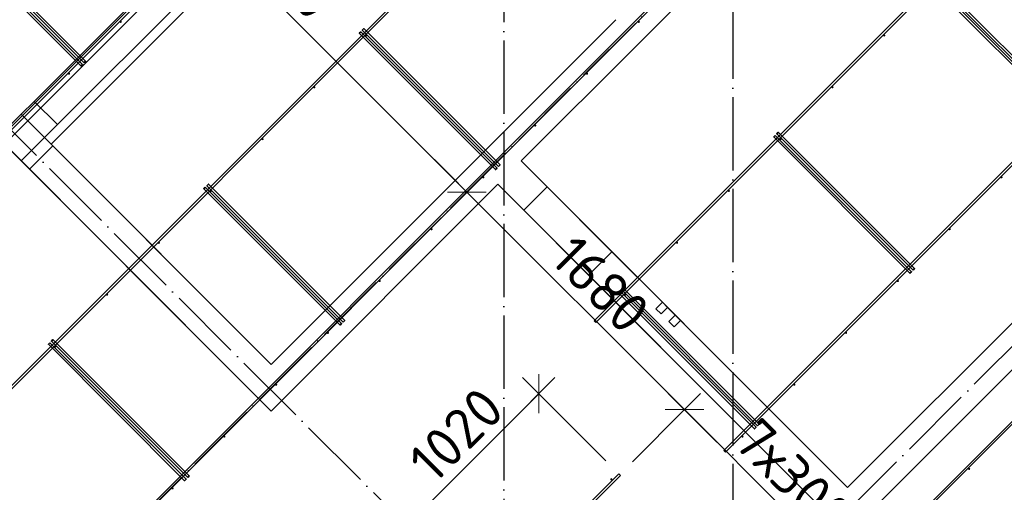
# Model space of a CAD drawing. Header units: millimetres. Extents: x -3483 to 105345, y -283423 to 72284.
# Tile 109 of 165: x 91257 to 96632, y 11119 to 13698. Entities that reach past the tile are written whole.
import ezdxf

# ---------------------------------------------------------------- set-up
doc = ezdxf.new("R2010")
doc.units = ezdxf.units.MM
doc.header["$PDMODE"] = 65
for name, pattern in [('______11', [500, 400, -50, 0, -50]), ('______2', [270, 200, -70]), ('______5', [1100, 800, -100, 100, -100])]:
    doc.linetypes.add(name, pattern=pattern)
for name, color, linetype, lineweight in [('Арм.стержн. Доп. арматура', 180, 'Continuous', 35), ('Размерная линия_ общее', 7, 'Continuous', 13), ('Стена_ общее', 7, 'Continuous', 35)]:
    doc.layers.add(name, color=color, linetype=linetype, lineweight=lineweight)
doc.layers.add('Арм.стержн. Фиксатор', color=7, linetype='Continuous', lineweight=35, true_color=0x501e0f)
doc.layers.add('Осевая линия_ общее', color=7, linetype='______5', lineweight=13, true_color=0xa0a0a0)
doc.styles.add('ISOCPEUR', font='ISOCPEUR')
doc.dimstyles.new('DIMSTYLE_4', dxfattribs={"dimtxt": 220, "dimasz": 250, "dimexe": 0, "dimexo": 0, "dimgap": 110, "dimtad": 2, "dimdec": 0, "dimrnd": 5, "dimzin": 12, "dimdsep": 46, "dimtxsty": 'ISOCPEUR', "dimblk1": 'ALL_ML_STRICH', "dimblk2": 'ALL_ML_STRICH', "dimsah": 1, "dimcen": 0, "dimclrd": 7, "dimclre": 256, "dimclrt": 7, "dimadec": 0, "dimazin": 0, "dimtfac": 1, "dimtdec": 0, "dimtix": 1, "dimtmove": 2, "dimatfit": 3, "dimfxl": 0, "dimtzin": 0, "dimlwd": 0, "dimlwe": -3, "dimarcsym": 0})

# ---------------------------------------------------------------- blocks, each defined once
blk = doc.blocks.new('ALL_ML_STRICH')
at = {"color": 0, "linetype": 'ByBlock', "lineweight": -2}
for p, q in [((0, -0.5), (0, 0.5)), ((-0.3, -0.3), (0.3, 0.3)), ((-1, 0), (0.5, 0))]:
    blk.add_line(p, q, dxfattribs=at)
blk = doc.blocks.new('*D646')
at = {"layer": 'DEFPOINTS', "color": 7, "linetype": 'Continuous', "lineweight": 13, "transparency": 33554687}
for p in [(91469, 14984), (91116.4, 14631.1), (93635.5, 12695.4)]:
    blk.add_point(p, dxfattribs=at)
at = {"layer": 'Размерная линия_ общее', "color": 253, "linetype": 'Continuous', "lineweight": -2, "true_color": 0xa0a0a0, "transparency": 33554687}
for p, q in [((91187, 14701.8), (91469, 14984)), ((93697.4, 12757.4), (93697.4, 12757.4))]:
    blk.add_line(p, q, dxfattribs=at)
at = {"layer": 'Размерная линия_ общее', "color": 7, "linetype": 'Continuous', "lineweight": -2, "transparency": 33554687}
blk.add_line((91469, 14984), (93697.4, 12757.4), dxfattribs=at)
at = {"layer": 'Размерная линия_ общее', "color": 7, "linetype": 'Continuous', "lineweight": 13, "transparency": 33554687, "xscale": 250, "yscale": 250, "zscale": 250}
for p, rotation in [((91469, 14984), 135.0228616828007), ((93697.4, 12757.4), 315.0228616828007)]:
    blk.add_blockref('ALL_ML_STRICH', p, dxfattribs=dict(at, rotation=rotation))
at = {"layer": 'Размерная линия_ общее', "color": 7, "linetype": 'Continuous', "lineweight": 13, "transparency": 33554687, "insert": (92719.7, 13960.6), "char_height": 220, "width": 880, "attachment_point": 5, "rotation": 315.0229, "style": 'ISOCPEUR'}
blk.add_mtext('\\A1;{3150}', dxfattribs=at)
blk = doc.blocks.new('*D647')
at = {"layer": 'DEFPOINTS', "color": 7, "linetype": 'Continuous', "lineweight": 13, "transparency": 33554687}
for p in [(93697.4, 12757.4), (93635.5, 12695.4), (94531.2, 11215.3)]:
    blk.add_point(p, dxfattribs=at)
at = {"layer": 'Размерная линия_ общее', "color": 253, "linetype": 'Continuous', "lineweight": -2, "true_color": 0xa0a0a0, "transparency": 33554687}
for p, q in [((93697.4, 12757.4), (93697.4, 12757.4)), ((94601.9, 11286.1), (94885.7, 11570.1))]:
    blk.add_line(p, q, dxfattribs=at)
at = {"layer": 'Размерная линия_ общее', "color": 7, "linetype": 'Continuous', "lineweight": -2, "transparency": 33554687}
blk.add_line((93697.4, 12757.4), (94885.7, 11570.1), dxfattribs=at)
at = {"layer": 'Размерная линия_ общее', "color": 7, "linetype": 'Continuous', "lineweight": 13, "transparency": 33554687, "xscale": 250, "yscale": 250, "zscale": 250}
for p, rotation in [((93697.4, 12757.4), 135.0228616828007), ((94885.7, 11570.1), 315.0228616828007)]:
    blk.add_blockref('ALL_ML_STRICH', p, dxfattribs=dict(at, rotation=rotation))
at = {"layer": 'Размерная линия_ общее', "color": 7, "linetype": 'Continuous', "lineweight": 13, "transparency": 33554687, "insert": (94428, 12253.6), "char_height": 220, "width": 880, "attachment_point": 5, "rotation": 315.0229, "style": 'ISOCPEUR'}
blk.add_mtext('\\A1;{1680}', dxfattribs=at)
blk = doc.blocks.new('*D648')
at = {"layer": 'DEFPOINTS', "color": 7, "linetype": 'Continuous', "lineweight": 13, "transparency": 33554687}
for p in [(94885.7, 11570.1), (94531.2, 11215.3), (96016.1, 9730.4)]:
    blk.add_point(p, dxfattribs=at)
at = {"layer": 'Размерная линия_ общее', "color": 253, "linetype": 'Continuous', "lineweight": -2, "true_color": 0xa0a0a0, "transparency": 33554687}
for p, q in [((94601.9, 11286.1), (94885.7, 11570.1)), ((96086.8, 9801.1), (96371.2, 10085.8))]:
    blk.add_line(p, q, dxfattribs=at)
at = {"layer": 'Размерная линия_ общее', "color": 7, "linetype": 'Continuous', "lineweight": -2, "transparency": 33554687}
blk.add_line((94885.7, 11570.1), (96371.2, 10085.8), dxfattribs=at)
at = {"layer": 'Размерная линия_ общее', "color": 7, "linetype": 'Continuous', "lineweight": 13, "transparency": 33554687, "xscale": 250, "yscale": 250, "zscale": 250}
for p, rotation in [((94885.7, 11570.1), 135.0228616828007), ((96371.2, 10085.8), 315.0228616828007)]:
    blk.add_blockref('ALL_ML_STRICH', p, dxfattribs=dict(at, rotation=rotation))
at = {"layer": 'Размерная линия_ общее', "color": 7, "linetype": 'Continuous', "lineweight": 13, "transparency": 33554687, "insert": (95298, 11539.8), "char_height": 220, "width": 11, "attachment_point": 1, "rotation": 315.0229, "line_spacing_factor": 0.60241, "style": 'ISOCPEUR'}
blk.add_mtext('7х300=2100', dxfattribs=at)
blk = doc.blocks.new('СЛОЖНЫЙ_ОБЪЕКТ_9')
at = {"layer": 'Осевая линия_ общее', "color": 253, "linetype": '______11', "lineweight": -3, "true_color": 0xa0a0a0, "transparency": 33554687}
for p, q in [((87969.7, 7029.7), (100704.7, 19764.7)), ((95052.9, 10294.4), (102613.9, 17855.5)), ((95945.9, 8359.1), (87899, 16405.9))]:
    blk.add_line(p, q, dxfattribs=at)
blk = doc.blocks.new('*D862')
at = {"layer": 'DEFPOINTS', "color": 7, "linetype": 'Continuous', "lineweight": 13, "transparency": 33554687}
for p in [(94090.2, 11657.2), (94527.4, 11220), (93369, 10936)]:
    blk.add_point(p, dxfattribs=at)
at = {"layer": 'Размерная линия_ общее', "color": 7, "linetype": 'Continuous', "lineweight": -2, "transparency": 33554687}
blk.add_line((94090.2, 11657.2), (93369, 10936), dxfattribs=at)
at = {"layer": 'Размерная линия_ общее', "color": 253, "linetype": 'Continuous', "lineweight": -2, "true_color": 0xa0a0a0, "transparency": 33554687}
for p, q in [((94456.7, 11290.7), (94090.2, 11657.2)), ((93369, 10936), (93369, 10936))]:
    blk.add_line(p, q, dxfattribs=at)
at = {"layer": 'Размерная линия_ общее', "color": 7, "linetype": 'Continuous', "lineweight": 13, "transparency": 33554687, "xscale": 250, "yscale": 250, "zscale": 250}
for p, rotation in [((94090.2, 11657.2), 44.99999999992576), ((93369, 10936), 224.9999999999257)]:
    blk.add_blockref('ALL_ML_STRICH', p, dxfattribs=dict(at, rotation=rotation))
at = {"layer": 'Размерная линия_ общее', "color": 7, "linetype": 'Continuous', "lineweight": 13, "transparency": 33554687, "insert": (93639.8, 11433.1), "char_height": 220, "width": 880, "attachment_point": 5, "rotation": 45, "style": 'ISOCPEUR'}
blk.add_mtext('\\A1;{1020}', dxfattribs=at)
blk = doc.blocks.new('СЛОЖНЫЙ_ОБЪЕКТ_13')
at = {"layer": 'Стена_ общее', "color": 9, "linetype": 'Continuous', "lineweight": -3, "true_color": 0xc7c7c7, "transparency": 33554687}
for p, q in [((95776.2, 11145.1), (100167.3, 15536.2)), ((100294.6, 15408.9), (94538.8, 9653.1)), ((93181.1, 15027.1), (91300.2, 13146.2)), ((91427.5, 13018.9), (93308.4, 14899.8)), ((94637.8, 13570.4), (95868.1, 14800.8)), ((94510.5, 13697.7), (92629.6, 11816.8)), ((93994.3, 12927), (94637.8, 13570.4)), ((91300.2, 13146.2), (91172.9, 13018.9)), ((91172.9, 13018.9), (92502.3, 11689.5)), ((92629.6, 11816.8), (91427.5, 13018.9)), ((95776.2, 11145.1), (93994.3, 12927)), ((92629.6, 11562.2), (93867, 12799.7)), ((93867, 12799.7), (95648.9, 11017.8)), ((92502.3, 11689.5), (92629.6, 11562.2))]:
    blk.add_line(p, q, dxfattribs=at)

msp = doc.modelspace()

# ---------------------------------------------------------------- hatches: boundary and pattern name
at = {"layer": 'Арм.стержн. Доп. арматура', "linetype": 'Continuous', "lineweight": 35, "transparency": 33554687}
msp.add_hatch(color=34, dxfattribs=at).paths.add_polyline_path([(94492.4, 11190.3), (94492, 11192.6), (94490.7, 11194.6), (94488.7, 11195.9), (94486.4, 11196.3), (94484.1, 11195.9), (94482.2, 11194.6), (94480.9, 11192.6), (94480.4, 11190.3), (94480.9, 11188), (94482.2, 11186.1), (94484.1, 11184.8), (94486.4, 11184.3), (94488.7, 11184.8), (94490.7, 11186.1), (94492, 11188)])
at = {"layer": 'Арм.стержн. Фиксатор', "linetype": 'Continuous', "lineweight": 35, "transparency": 33554687}
for points in [[(91814, 13686.2), (91813.5, 13688.5), (91812.2, 13690.4), (91810.3, 13691.7), (91808, 13692.2), (91805.7, 13691.7), (91803.7, 13690.4), (91802.4, 13688.5), (91802, 13686.2), (91802.4, 13683.9), (91803.7, 13681.9), (91805.7, 13680.6), (91808, 13680.2), (91810.3, 13680.6), (91812.2, 13681.9), (91813.5, 13683.9)], [(94642.4, 13686.2), (94641.9, 13688.5), (94640.6, 13690.4), (94638.7, 13691.7), (94636.4, 13692.2), (94634.1, 13691.7), (94632.2, 13690.4), (94630.9, 13688.5), (94630.4, 13686.2), (94630.9, 13683.9), (94632.2, 13681.9), (94634.1, 13680.6), (94636.4, 13680.2), (94638.7, 13680.6), (94640.6, 13681.9), (94641.9, 13683.9)], [(93153.9, 13611.9), (93153.5, 13614.2), (93152.2, 13616.2), (93150.2, 13617.5), (93147.9, 13617.9), (93145.6, 13617.5), (93143.7, 13616.2), (93142.4, 13614.2), (93141.9, 13611.9), (93142.4, 13609.7), (93143.7, 13607.7), (93145.6, 13606.4), (93147.9, 13605.9), (93150.2, 13606.4), (93152.2, 13607.7), (93153.5, 13609.7)], [(95982.4, 13611.9), (95981.9, 13614.2), (95980.6, 13616.2), (95978.7, 13617.5), (95976.4, 13617.9), (95974.1, 13617.5), (95972.1, 13616.2), (95970.8, 13614.2), (95970.4, 13611.9), (95970.8, 13609.7), (95972.1, 13607.7), (95974.1, 13606.4), (95976.4, 13605.9), (95978.7, 13606.4), (95980.6, 13607.7), (95981.9, 13609.7)], [(91531.1, 13403.3), (91530.7, 13405.6), (91529.4, 13407.6), (91527.4, 13408.9), (91525.1, 13409.3), (91522.8, 13408.9), (91520.9, 13407.6), (91519.6, 13405.6), (91519.1, 13403.3), (91519.6, 13401.1), (91520.9, 13399.1), (91522.8, 13397.8), (91525.1, 13397.3), (91527.4, 13397.8), (91529.4, 13399.1), (91530.7, 13401.1)], [(94359.6, 13403.3), (94359.1, 13405.6), (94357.8, 13407.6), (94355.9, 13408.9), (94353.6, 13409.3), (94351.3, 13408.9), (94349.3, 13407.6), (94348, 13405.6), (94347.6, 13403.3), (94348, 13401.1), (94349.3, 13399.1), (94351.3, 13397.8), (94353.6, 13397.3), (94355.9, 13397.8), (94357.8, 13399.1), (94359.1, 13401.1)], [(92871.1, 13329.1), (92870.6, 13331.4), (92869.3, 13333.3), (92867.4, 13334.6), (92865.1, 13335.1), (92862.8, 13334.6), (92860.9, 13333.3), (92859.6, 13331.4), (92859.1, 13329.1), (92859.6, 13326.8), (92860.9, 13324.9), (92862.8, 13323.6), (92865.1, 13323.1), (92867.4, 13323.6), (92869.3, 13324.9), (92870.6, 13326.8)], [(95699.5, 13329.1), (95699.1, 13331.4), (95697.8, 13333.3), (95695.8, 13334.6), (95693.5, 13335.1), (95691.2, 13334.6), (95689.3, 13333.3), (95688, 13331.4), (95687.5, 13329.1), (95688, 13326.8), (95689.3, 13324.9), (95691.2, 13323.6), (95693.5, 13323.1), (95695.8, 13323.6), (95697.8, 13324.9), (95699.1, 13326.8)], [(94076.7, 13120.5), (94076.3, 13122.8), (94075, 13124.7), (94073, 13126), (94070.7, 13126.5), (94068.4, 13126), (94066.5, 13124.7), (94065.2, 13122.8), (94064.7, 13120.5), (94065.2, 13118.2), (94066.5, 13116.3), (94068.4, 13115), (94070.7, 13114.5), (94073, 13115), (94075, 13116.3), (94076.3, 13118.2)], [(92588.3, 13046.3), (92587.8, 13048.6), (92586.5, 13050.5), (92584.6, 13051.8), (92582.3, 13052.3), (92580, 13051.8), (92578, 13050.5), (92576.7, 13048.6), (92576.3, 13046.3), (92576.7, 13044), (92578, 13042), (92580, 13040.7), (92582.3, 13040.3), (92584.6, 13040.7), (92586.5, 13042), (92587.8, 13044)], [(95416.7, 13046.3), (95416.2, 13048.6), (95414.9, 13050.5), (95413, 13051.8), (95410.7, 13052.3), (95408.4, 13051.8), (95406.4, 13050.5), (95405.1, 13048.6), (95404.7, 13046.3), (95405.1, 13044), (95406.4, 13042), (95408.4, 13040.7), (95410.7, 13040.3), (95413, 13040.7), (95414.9, 13042), (95416.2, 13044)], [(93793.9, 12837.7), (93793.4, 12840), (93792.1, 12841.9), (93790.2, 12843.2), (93787.9, 12843.7), (93785.6, 12843.2), (93783.6, 12841.9), (93782.3, 12840), (93781.9, 12837.7), (93782.3, 12835.4), (93783.6, 12833.4), (93785.6, 12832.1), (93787.9, 12831.7), (93790.2, 12832.1), (93792.1, 12833.4), (93793.4, 12835.4)], [(96622.3, 12837.7), (96621.8, 12840), (96620.5, 12841.9), (96618.6, 12843.2), (96616.3, 12843.7), (96614, 12843.2), (96612.1, 12841.9), (96610.8, 12840), (96610.3, 12837.7), (96610.8, 12835.4), (96612.1, 12833.4), (96614, 12832.1), (96616.3, 12831.7), (96618.6, 12832.1), (96620.5, 12833.4), (96621.8, 12835.4)], [(92305.4, 12763.4), (92305, 12765.7), (92303.7, 12767.7), (92301.7, 12769), (92299.4, 12769.4), (92297.1, 12769), (92295.2, 12767.7), (92293.9, 12765.7), (92293.4, 12763.4), (92293.9, 12761.1), (92295.2, 12759.2), (92297.1, 12757.9), (92299.4, 12757.4), (92301.7, 12757.9), (92303.7, 12759.2), (92305, 12761.1)], [(95133.8, 12763.4), (95133.4, 12765.7), (95132.1, 12767.7), (95130.1, 12769), (95127.8, 12769.4), (95125.5, 12769), (95123.6, 12767.7), (95122.3, 12765.7), (95121.8, 12763.4), (95122.3, 12761.1), (95123.6, 12759.2), (95125.5, 12757.9), (95127.8, 12757.4), (95130.1, 12757.9), (95132.1, 12759.2), (95133.4, 12761.1)], [(93511, 12554.8), (93510.6, 12557.1), (93509.3, 12559.1), (93507.3, 12560.4), (93505, 12560.8), (93502.7, 12560.4), (93500.8, 12559.1), (93499.5, 12557.1), (93499, 12554.8), (93499.5, 12552.5), (93500.8, 12550.6), (93502.7, 12549.3), (93505, 12548.8), (93507.3, 12549.3), (93509.3, 12550.6), (93510.6, 12552.5)], [(96339.5, 12554.8), (96339, 12557.1), (96337.7, 12559.1), (96335.8, 12560.4), (96333.5, 12560.8), (96331.2, 12560.4), (96329.2, 12559.1), (96327.9, 12557.1), (96327.5, 12554.8), (96327.9, 12552.5), (96329.2, 12550.6), (96331.2, 12549.3), (96333.5, 12548.8), (96335.8, 12549.3), (96337.7, 12550.6), (96339, 12552.5)], [(92022.6, 12480.6), (92022.1, 12482.9), (92020.8, 12484.8), (92018.9, 12486.1), (92016.6, 12486.6), (92014.3, 12486.1), (92012.3, 12484.8), (92011, 12482.9), (92010.6, 12480.6), (92011, 12478.3), (92012.3, 12476.3), (92014.3, 12475), (92016.6, 12474.6), (92018.9, 12475), (92020.8, 12476.3), (92022.1, 12478.3)], [(94851, 12480.6), (94850.5, 12482.9), (94849.2, 12484.8), (94847.3, 12486.1), (94845, 12486.6), (94842.7, 12486.1), (94840.8, 12484.8), (94839.5, 12482.9), (94839, 12480.6), (94839.5, 12478.3), (94840.8, 12476.3), (94842.7, 12475), (94845, 12474.6), (94847.3, 12475), (94849.2, 12476.3), (94850.5, 12478.3)], [(93228.2, 12272), (93227.7, 12274.3), (93226.4, 12276.2), (93224.5, 12277.5), (93222.2, 12278), (93219.9, 12277.5), (93217.9, 12276.2), (93216.6, 12274.3), (93216.2, 12272), (93216.6, 12269.7), (93217.9, 12267.7), (93219.9, 12266.4), (93222.2, 12266), (93224.5, 12266.4), (93226.4, 12267.7), (93227.7, 12269.7)], [(96056.6, 12272), (96056.2, 12274.3), (96054.9, 12276.2), (96052.9, 12277.5), (96050.6, 12278), (96048.3, 12277.5), (96046.4, 12276.2), (96045.1, 12274.3), (96044.6, 12272), (96045.1, 12269.7), (96046.4, 12267.7), (96048.3, 12266.4), (96050.6, 12266), (96052.9, 12266.4), (96054.9, 12267.7), (96056.2, 12269.7)], [(91739.7, 12197.7), (91739.3, 12200), (91738, 12202), (91736, 12203.3), (91733.7, 12203.7), (91731.4, 12203.3), (91729.5, 12202), (91728.2, 12200), (91727.7, 12197.7), (91728.2, 12195.4), (91729.5, 12193.5), (91731.4, 12192.2), (91733.7, 12191.7), (91736, 12192.2), (91738, 12193.5), (91739.3, 12195.4)], [(94568.2, 12197.7), (94567.7, 12200), (94566.4, 12202), (94564.5, 12203.3), (94562.2, 12203.7), (94559.9, 12203.3), (94557.9, 12202), (94556.6, 12200), (94556.2, 12197.7), (94556.6, 12195.4), (94557.9, 12193.5), (94559.9, 12192.2), (94562.2, 12191.7), (94564.5, 12192.2), (94566.4, 12193.5), (94567.7, 12195.4)], [(92945.3, 11989.1), (92944.9, 11991.4), (92943.6, 11993.4), (92941.6, 11994.7), (92939.3, 11995.1), (92937, 11994.7), (92935.1, 11993.4), (92933.8, 11991.4), (92933.3, 11989.1), (92933.8, 11986.8), (92935.1, 11984.9), (92937, 11983.6), (92939.3, 11983.1), (92941.6, 11983.6), (92943.6, 11984.9), (92944.9, 11986.8)], [(95773.8, 11989.1), (95773.3, 11991.4), (95772, 11993.4), (95770.1, 11994.7), (95767.8, 11995.1), (95765.5, 11994.7), (95763.5, 11993.4), (95762.2, 11991.4), (95761.8, 11989.1), (95762.2, 11986.8), (95763.5, 11984.9), (95765.5, 11983.6), (95767.8, 11983.1), (95770.1, 11983.6), (95772, 11984.9), (95773.3, 11986.8)], [(91456.9, 11914.9), (91456.4, 11917.2), (91455.1, 11919.1), (91453.2, 11920.4), (91450.9, 11920.9), (91448.6, 11920.4), (91446.6, 11919.1), (91445.3, 11917.2), (91444.9, 11914.9), (91445.3, 11912.6), (91446.6, 11910.6), (91448.6, 11909.3), (91450.9, 11908.9), (91453.2, 11909.3), (91455.1, 11910.6), (91456.4, 11912.6)], [(92662.5, 11706.3), (92662, 11708.6), (92660.7, 11710.5), (92658.8, 11711.8), (92656.5, 11712.3), (92654.2, 11711.8), (92652.3, 11710.5), (92651, 11708.6), (92650.5, 11706.3), (92651, 11704), (92652.3, 11702), (92654.2, 11700.7), (92656.5, 11700.3), (92658.8, 11700.7), (92660.7, 11702), (92662, 11704)], [(95490.9, 11706.3), (95490.5, 11708.6), (95489.2, 11710.5), (95487.2, 11711.8), (95484.9, 11712.3), (95482.6, 11711.8), (95480.7, 11710.5), (95479.4, 11708.6), (95478.9, 11706.3), (95479.4, 11704), (95480.7, 11702), (95482.6, 11700.7), (95484.9, 11700.3), (95487.2, 11700.7), (95489.2, 11702), (95490.5, 11704)], [(92379.7, 11423.4), (92379.2, 11425.7), (92377.9, 11427.7), (92376, 11429), (92373.7, 11429.4), (92371.4, 11429), (92369.4, 11427.7), (92368.1, 11425.7), (92367.7, 11423.4), (92368.1, 11421.2), (92369.4, 11419.2), (92371.4, 11417.9), (92373.7, 11417.4), (92376, 11417.9), (92377.9, 11419.2), (92379.2, 11421.2)], [(95208.1, 11423.4), (95207.6, 11425.7), (95206.3, 11427.7), (95204.4, 11429), (95202.1, 11429.4), (95199.8, 11429), (95197.8, 11427.7), (95196.5, 11425.7), (95196.1, 11423.4), (95196.5, 11421.2), (95197.8, 11419.2), (95199.8, 11417.9), (95202.1, 11417.4), (95204.4, 11417.9), (95206.3, 11419.2), (95207.6, 11421.2)], [(96445.5, 11246.7), (96445.1, 11249), (96443.8, 11250.9), (96441.8, 11252.2), (96439.5, 11252.7), (96437.2, 11252.2), (96435.3, 11250.9), (96434, 11249), (96433.5, 11246.7), (96434, 11244.4), (96435.3, 11242.4), (96437.2, 11241.1), (96439.5, 11240.7), (96441.8, 11241.1), (96443.8, 11242.4), (96445.1, 11244.4)], [(92096.8, 11140.6), (92096.4, 11142.9), (92095.1, 11144.8), (92093.1, 11146.2), (92090.8, 11146.6), (92088.5, 11146.2), (92086.6, 11144.8), (92085.3, 11142.9), (92084.8, 11140.6), (92085.3, 11138.3), (92086.6, 11136.4), (92088.5, 11135.1), (92090.8, 11134.6), (92093.1, 11135.1), (92095.1, 11136.4), (92096.4, 11138.3)]]:
    msp.add_hatch(color=34, dxfattribs=at).paths.add_polyline_path(points)

# ---------------------------------------------------------------- linework, layer by layer
at = {"layer": 'Арм.стержн. Доп. арматура', "color": 34, "linetype": 'Continuous', "lineweight": 25, "transparency": 33554687}
msp.add_lwpolyline([(94535.9, 11211.5), (92980.3, 9655.9), (92971.8, 9664.4), (94527.4, 11220), (94535.9, 11211.5)], dxfattribs=at)
msp.add_lwpolyline([(94535.9, 11211.5), (92980.3, 9655.9), (92971.8, 9664.4), (94527.4, 11220), (94535.9, 11211.5)], dxfattribs=at)
at = {"layer": 'Арм.стержн. Фиксатор', "color": 34, "linetype": 'Continuous', "lineweight": 35, "transparency": 33554687}
for points in [[(85374.1, 5863.5), (99332.4, 19821.8), (99340.9, 19813.3), (85382.6, 5855.1), (85374.1, 5863.5)], [(85374.1, 5863.5), (99332.4, 19821.8), (99340.9, 19813.3), (85382.6, 5855.1), (85374.1, 5863.5)], [(86081.2, 5156.4), (100039.5, 19114.7), (100048, 19106.2), (86089.7, 5147.9), (86081.2, 5156.4)], [(86081.2, 5156.4), (100039.5, 19114.7), (100048, 19106.2), (86089.7, 5147.9), (86081.2, 5156.4)], [(90855.8, 14197.6), (91599.7, 13453.7), (91591.2, 13445.2), (90847.3, 14189.1), (90855.8, 14197.6)], [(91608, 13462.3), (90864.1, 14206.3), (90872.6, 14214.7), (91616.5, 13470.8), (91608, 13462.3)], [(96982.1, 13179.5), (96238.1, 13923.4), (96246.6, 13931.9), (96990.5, 13188), (96982.1, 13179.5)], [(96229.8, 13914.8), (96973.7, 13170.8), (96965.3, 13162.4), (96221.3, 13906.3), (96229.8, 13914.8)], [(93118.6, 13631.9), (93862.5, 12888), (93854, 12879.5), (93110.1, 13623.4), (93118.6, 13631.9)], [(93870.8, 12896.7), (93126.9, 13640.6), (93135.4, 13649.1), (93879.3, 12905.1), (93870.8, 12896.7)], [(95381.3, 13066.2), (96125.2, 12322.3), (96116.7, 12313.8), (95372.8, 13057.8), (95381.3, 13066.2)], [(96133.5, 12331), (95389.6, 13074.9), (95398.1, 13083.4), (96142, 12339.5), (96133.5, 12331)], [(93022.3, 12048.1), (92278.3, 12792), (92286.8, 12800.5), (93030.7, 12056.6), (93022.3, 12048.1)], [(92270, 12783.4), (93013.9, 12039.5), (93005.5, 12031), (92261.5, 12774.9), (92270, 12783.4)], [(94532.8, 12217.7), (95276.7, 11473.8), (95268.2, 11465.3), (94524.3, 12209.2), (94532.8, 12217.7)], [(95285, 11482.4), (94541.1, 12226.4), (94549.6, 12234.8), (95293.5, 11490.9), (95285, 11482.4)], [(91421.5, 11934.9), (92165.4, 11190.9), (92156.9, 11182.5), (91413, 11926.4), (91421.5, 11934.9)], [(92173.7, 11199.6), (91429.8, 11943.5), (91438.3, 11952), (92182.2, 11208.1), (92173.7, 11199.6)]]:
    msp.add_lwpolyline(points, dxfattribs=at)
at = {"layer": 'Арм.стержн. Фиксатор', "color": 34, "linetype": 'Continuous', "lineweight": 25, "transparency": 33554687}
for points in [[(84667, 6570.6), (97060.4, 18964), (97068.8, 18955.5), (84675.5, 6562.2), (84667, 6570.6)], [(84667, 6570.6), (97060.4, 18964), (97068.8, 18955.5), (84675.5, 6562.2), (84667, 6570.6)], [(94393.4, 12054.5), (100746.6, 18407.6), (100755.1, 18399.1), (94401.9, 12046), (94393.4, 12054.5)], [(94393.4, 12054.5), (100746.6, 18407.6), (100755.1, 18399.1), (94401.9, 12046), (94393.4, 12054.5)], [(95100.5, 11347.4), (101453.7, 17700.5), (101462.2, 17692), (95109, 11338.9), (95100.5, 11347.4)], [(95100.5, 11347.4), (101453.7, 17700.5), (101462.2, 17692), (95109, 11338.9), (95100.5, 11347.4)], [(95807.7, 10640.3), (100859.7, 15692.3), (100868.2, 15683.8), (95816.1, 10631.8), (95807.7, 10640.3)], [(95807.7, 10640.3), (100859.7, 15692.3), (100868.2, 15683.8), (95816.1, 10631.8), (95807.7, 10640.3)]]:
    msp.add_lwpolyline(points, dxfattribs=at)
at = {"layer": 'Осевая линия_ общее', "color": 253, "linetype": '______11', "lineweight": -3, "true_color": 0xa0a0a0, "transparency": 33554687}
for p, q in [((93900, 46590), (93900, -2827.9)), ((95150, 40780), (95150, -2827.9))]:
    msp.add_line(p, q, dxfattribs=at)
at = {"layer": 'Стена_ общее', "color": 7, "linetype": 'Continuous', "lineweight": 25, "transparency": 33554687}
for p, q in [((95776.2, 11145.1), (99813.8, 15182.6)), ((95776.2, 11145.1), (99813.8, 15182.6)), ((91335.6, 13252.2), (93145.8, 15062.4)), ((91335.6, 13252.2), (93145.8, 15062.4)), ((99941.1, 15055.4), (94538.8, 9653.1)), ((99941.1, 15055.4), (94538.8, 9653.1)), ((93273, 14935.1), (91462.8, 13125)), ((93273, 14935.1), (91462.8, 13125)), ((95896.4, 14829.1), (94637.8, 13570.4)), ((95896.4, 14829.1), (94637.8, 13570.4)), ((92629.6, 11816.8), (94510.5, 13697.7)), ((92629.6, 11816.8), (94510.5, 13697.7)), ((94637.8, 13570.4), (93994.3, 12927)), ((94637.8, 13570.4), (93994.3, 12927)), ((91335.6, 13252.2), (91264.9, 13181.5)), ((91335.6, 13252.2), (91264.9, 13181.5)), ((91462.8, 13125), (91335.6, 13252.2)), ((91462.8, 13125), (91335.6, 13252.2)), ((91137.6, 13054.2), (91264.9, 13181.5)), ((91137.6, 13054.2), (91264.9, 13181.5)), ((91264.9, 13181.5), (92629.6, 11816.8)), ((91264.9, 13181.5), (92629.6, 11816.8)), ((91392.1, 13054.2), (91462.8, 13125)), ((91392.1, 13054.2), (91462.8, 13125)), ((92502.3, 11689.5), (91137.6, 13054.2)), ((92502.3, 11689.5), (91137.6, 13054.2)), ((93994.3, 12927), (94135.7, 12785.5)), ((93994.3, 12927), (94135.7, 12785.5)), ((93867, 12799.7), (92629.6, 11562.2)), ((93867, 12799.7), (92629.6, 11562.2)), ((94008.4, 12658.3), (93867, 12799.7)), ((94008.4, 12658.3), (93867, 12799.7)), ((94135.7, 12785.5), (94008.4, 12658.3)), ((94135.7, 12785.5), (94008.4, 12658.3)), ((94489.3, 12432), (94135.7, 12785.5)), ((94489.3, 12432), (94135.7, 12785.5)), ((94008.4, 12658.3), (94362, 12304.7)), ((94008.4, 12658.3), (94362, 12304.7)), ((94362, 12304.7), (94489.3, 12432)), ((94362, 12304.7), (94489.3, 12432)), ((94489.3, 12432), (94765, 12156.2)), ((94489.3, 12432), (94765, 12156.2)), ((95648.9, 11017.8), (94362, 12304.7)), ((95648.9, 11017.8), (94362, 12304.7)), ((94765, 12156.2), (94729.7, 12120.9)), ((94765, 12156.2), (94729.7, 12120.9)), ((94793.3, 12127.9), (94765, 12156.2)), ((94793.3, 12127.9), (94765, 12156.2)), ((94729.7, 12120.9), (94758, 12092.6)), ((94729.7, 12120.9), (94758, 12092.6)), ((94758, 12092.6), (94793.3, 12127.9)), ((94758, 12092.6), (94793.3, 12127.9)), ((94793.3, 12127.9), (94835.7, 12085.5)), ((94793.3, 12127.9), (94835.7, 12085.5)), ((94835.7, 12085.5), (94800.4, 12050.2)), ((94835.7, 12085.5), (94800.4, 12050.2)), ((94800.4, 12050.2), (94828.7, 12021.9)), ((94800.4, 12050.2), (94828.7, 12021.9)), ((94828.7, 12021.9), (94864, 12057.2)), ((94828.7, 12021.9), (94864, 12057.2)), ((94864, 12057.2), (94835.7, 12085.5)), ((94864, 12057.2), (94835.7, 12085.5)), ((94864, 12057.2), (95776.2, 11145.1)), ((94864, 12057.2), (95776.2, 11145.1)), ((92629.6, 11562.2), (92502.3, 11689.5)), ((92629.6, 11562.2), (92502.3, 11689.5))]:
    msp.add_line(p, q, dxfattribs=at)
at = {"layer": 'Стена_ общее', "color": 253, "linetype": '______2', "lineweight": 18, "true_color": 0xababab, "transparency": 33554687}
for p, q in [((91392.1, 13054.2), (91264.9, 12927)), ((91392.1, 13054.2), (91264.9, 12927)), ((91309.4, 12882.4), (91436.7, 13009.7)), ((91309.4, 12882.4), (91436.7, 13009.7))]:
    msp.add_line(p, q, dxfattribs=at)

# ---------------------------------------------------------------- block references
at = {"layer": 'Осевая линия_ общее', "color": 253, "linetype": '______11', "lineweight": -3, "true_color": 0xa0a0a0, "transparency": 33554687}
msp.add_blockref('СЛОЖНЫЙ_ОБЪЕКТ_9', (0, 0), dxfattribs=at)
at = {"layer": 'Стена_ общее', "color": 9, "linetype": 'Continuous', "lineweight": -3, "true_color": 0xc7c7c7, "transparency": 33554687}
msp.add_blockref('СЛОЖНЫЙ_ОБЪЕКТ_13', (0, 0), dxfattribs=at)

# ---------------------------------------------------------------- dimensions: what is measured, and where the dimension line sits
at = {"layer": 'Размерная линия_ общее', "color": 7, "linetype": 'Continuous', "lineweight": 13, "transparency": 33554687}
for base, p1, p2, angle, picture, middle in [((93697.4, 12757.4), (91187, 14701.8), (93697.4, 12757.4), 315.0229, '*D646', (92719.7, 13960.6)), ((94885.7, 11570.1), (93697.4, 12757.4), (94601.9, 11286.1), 315.0229, '*D647', (94428, 12253.6)), ((93369, 10936), (94456.7, 11290.7), (93369, 10936), 225, '*D862', (93639.8, 11433.1))]:
    dim = msp.add_linear_dim(base=base, p1=p1, p2=p2, angle=angle, dimstyle='DIMSTYLE_4', override={"dimpost": '<>', "dimclrd": 7, "dimclre": 253, "dimclrt": 7, "dimlwd": 0, "dimlwe": 65533}, dxfattribs=at)
    dim.commit()
    dim.dimension.update_dxf_attribs({"geometry": picture, "text_midpoint": middle, "dimtype": 160})
dim = msp.add_linear_dim(base=(96371.2, 10085.8), p1=(94601.9, 11286.1), p2=(96086.8, 9801.1), angle=315.0229, text='7х300=2100', dimstyle='DIMSTYLE_4', override={"dimpost": '<>', "dimclrd": 7, "dimclre": 253, "dimclrt": 7, "dimlwd": 0, "dimlwe": 65533}, dxfattribs=at)
dim.commit()
dim.dimension.update_dxf_attribs({"geometry": '*D648', "text_midpoint": (95706.2, 10905.7), "dimtype": 160})

doc.saveas('drawing.dxf')
